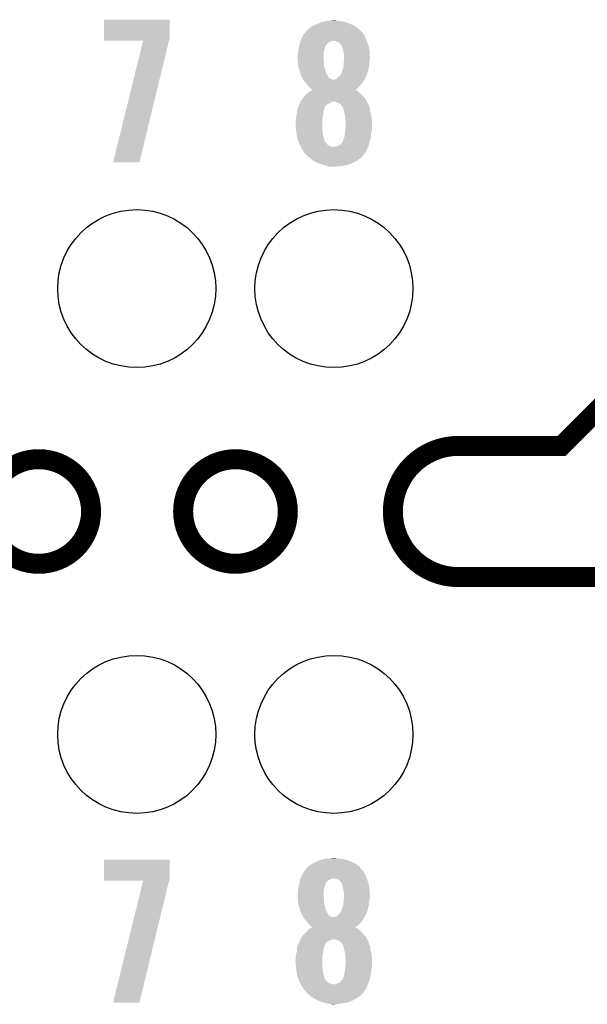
# Model space of a CAD drawing. Extents: x -0.05 to 0.95, y -0.15 to 1.54.
# Tile 24 of 26: x 0.56 to 0.73, y 0.83 to 1.13. Entities that reach past the tile are written whole.
import ezdxf

# ---------------------------------------------------------------- set-up
doc = ezdxf.new("R2010")
doc.units = 0
doc.layers.get('0').update_dxf_attribs({"linetype": 'CONTINUOUS'})
for name, color, linetype in [('ULTRASONIC_3_CLICK_V100_GKO', 5, 'CONTINUOUS'), ('ULTRASONIC_3_CLICK_V100_GTO', 14, 'CONTINUOUS'), ('ULTRASONIC_3_CLICK_V100_GTS', 12, 'CONTINUOUS')]:
    doc.layers.add(name, color=color, linetype=linetype)

# ---------------------------------------------------------------- blocks, each defined once
blk = doc.blocks.new('ROUND_23')
blk.add_circle((0, 0), 0.0237)

msp = doc.modelspace()

# ---------------------------------------------------------------- linework, layer by layer
at = {"layer": 'ULTRASONIC_3_CLICK_V100_GKO', "const_width": 0.006}
for points in [[(0.6941, 1), (0.725, 1), (0.785, 1.06)], [(0.6941, 0.9606), (0.8093, 0.9606)]]:
    msp.add_lwpolyline(points, dxfattribs=at)
msp.add_lwpolyline([(0.6941, 1, 1), (0.6941, 0.9606)], format="xyb", dxfattribs=at)
for points in [[(0.5525, 0.9803, 1), (0.5839, 0.9803, 1)], [(0.6115, 0.9803, 1), (0.6429, 0.9803, 1)]]:
    msp.add_lwpolyline(points, format="xyb", close=True, dxfattribs=at)
at = {"layer": 'ULTRASONIC_3_CLICK_V100_GTO'}
for points in [[(0.5878, 1.1226), (0.5878, 1.1279), (0.6075, 1.1226), (0.6075, 1.1279)], [(0.5878, 1.1279), (0.5878, 1.1279), (0.6075, 1.1279), (0.5878, 1.1279)], [(0.6498, 1.1257), (0.6507, 1.1262), (0.6635, 1.1257), (0.66257, 1.1262)], [(0.6507, 1.1262), (0.65118, 1.1264), (0.66257, 1.1262), (0.6622, 1.1264)], [(0.65118, 1.1264), (0.6519, 1.1267), (0.6622, 1.1264), (0.66142, 1.1267)], [(0.6519, 1.1267), (0.65242, 1.1269), (0.66142, 1.1267), (0.6609, 1.1269)], [(0.65242, 1.1269), (0.6532, 1.1272), (0.6609, 1.1269), (0.66, 1.1272)], [(0.6532, 1.1272), (0.65362, 1.1273), (0.66, 1.1272), (0.6597, 1.1273)], [(0.65362, 1.1273), (0.65448, 1.1275), (0.6597, 1.1273), (0.6585, 1.1275)], [(0.65448, 1.1275), (0.6549, 1.1276), (0.6585, 1.1275), (0.6576, 1.1276)], [(0.6549, 1.1276), (0.6567, 1.1277), (0.6576, 1.1276), (0.6572, 1.1277)], [(0.64725, 1.1227), (0.6477, 1.1236), (0.6661, 1.1227), (0.6656, 1.1236)], [(0.6477, 1.1236), (0.64825, 1.1242), (0.6656, 1.1236), (0.6651, 1.1242)], [(0.64825, 1.1242), (0.6487, 1.1247), (0.6651, 1.1242), (0.6646, 1.1247)], [(0.6487, 1.1247), (0.6488, 1.1249), (0.6646, 1.1247), (0.66438, 1.1249)], [(0.6488, 1.1249), (0.6492, 1.1252), (0.66438, 1.1249), (0.66405, 1.1252)], [(0.6492, 1.1252), (0.6498, 1.1257), (0.66405, 1.1252), (0.6635, 1.1257)], [(0.5878, 1.1216), (0.5878, 1.1226), (0.60726, 1.1216), (0.6075, 1.1226)], [(0.5905, 1.0851), (0.5995, 1.1216), (0.5984, 1.0851), (0.60726, 1.1216)], [(0.64629, 1.1199), (0.64634, 1.1201), (0.6542, 1.1199), (0.6543, 1.1201)], [(0.64634, 1.1201), (0.64636, 1.1202), (0.6543, 1.1201), (0.6543, 1.1202)], [(0.64636, 1.1202), (0.64648, 1.1207), (0.6543, 1.1202), (0.6547, 1.1207)], [(0.64648, 1.1207), (0.6465, 1.1208), (0.6547, 1.1207), (0.65483, 1.1208)], [(0.6465, 1.1208), (0.64668, 1.1213), (0.65483, 1.1208), (0.6555, 1.1213)], [(0.64668, 1.1213), (0.64671, 1.1214), (0.6555, 1.1213), (0.6558, 1.1214)], [(0.64671, 1.1214), (0.64675, 1.1215), (0.6558, 1.1214), (0.6562, 1.1215)], [(0.64675, 1.1215), (0.64679, 1.1216), (0.6562, 1.1215), (0.6565, 1.1216)], [(0.64679, 1.1216), (0.647, 1.1222), (0.66656, 1.1216), (0.66631, 1.1222)], [(0.647, 1.1222), (0.64725, 1.1227), (0.66631, 1.1222), (0.6661, 1.1227)], [(0.6572, 1.1215), (0.6567, 1.1216), (0.6666, 1.1215), (0.66656, 1.1216)], [(0.6577, 1.1213), (0.6572, 1.1215), (0.66667, 1.1213), (0.6666, 1.1215)], [(0.6584, 1.1209), (0.6577, 1.1213), (0.66681, 1.1209), (0.66667, 1.1213)], [(0.6588, 1.1204), (0.6584, 1.1209), (0.66699, 1.1204), (0.66681, 1.1209)], [(0.659, 1.1202), (0.6588, 1.1204), (0.66706, 1.1202), (0.66699, 1.1204)], [(0.65904, 1.1201), (0.659, 1.1202), (0.6671, 1.1201), (0.66706, 1.1202)], [(0.6592, 1.1197), (0.65904, 1.1201), (0.66717, 1.1197), (0.6671, 1.1201)], [(0.6458, 1.117), (0.64587, 1.1173), (0.6536, 1.117), (0.6536, 1.1173)], [(0.6458, 1.1165), (0.6458, 1.117), (0.6536, 1.1165), (0.6536, 1.117)], [(0.64587, 1.1173), (0.6459, 1.1174), (0.6536, 1.1173), (0.65361, 1.1174)], [(0.6459, 1.1174), (0.64598, 1.1181), (0.65361, 1.1174), (0.6537, 1.1181)], [(0.64598, 1.1181), (0.646, 1.1183), (0.6537, 1.1181), (0.65373, 1.1183)], [(0.646, 1.1183), (0.64607, 1.1187), (0.65373, 1.1183), (0.6538, 1.1187)], [(0.64607, 1.1187), (0.6462, 1.1195), (0.6538, 1.1187), (0.65407, 1.1195)], [(0.6462, 1.1195), (0.64629, 1.1199), (0.65407, 1.1195), (0.6542, 1.1199)], [(0.6594, 1.119), (0.6592, 1.1197), (0.66731, 1.119), (0.66717, 1.1197)], [(0.65953, 1.1185), (0.6594, 1.119), (0.6674, 1.1185), (0.66731, 1.119)], [(0.6597, 1.1178), (0.65953, 1.1185), (0.66744, 1.1178), (0.6674, 1.1185)], [(0.6597, 1.1167), (0.6597, 1.1178), (0.6675, 1.1167), (0.66744, 1.1178)], [(0.64585, 1.1159), (0.6458, 1.1165), (0.6536, 1.1159), (0.6536, 1.1165)], [(0.64588, 1.1155), (0.64585, 1.1159), (0.6537, 1.1155), (0.6536, 1.1159)], [(0.6459, 1.1153), (0.64588, 1.1155), (0.6537, 1.1153), (0.6537, 1.1155)], [(0.64598, 1.1144), (0.6459, 1.1153), (0.6537, 1.1144), (0.6537, 1.1153)], [(0.646, 1.1142), (0.64598, 1.1144), (0.65375, 1.1142), (0.6537, 1.1144)], [(0.64618, 1.1133), (0.646, 1.1142), (0.654, 1.1133), (0.65375, 1.1142)], [(0.65953, 1.1137), (0.6596, 1.1143), (0.6672, 1.1137), (0.66727, 1.1143)], [(0.6596, 1.1143), (0.65963, 1.1146), (0.66727, 1.1143), (0.6673, 1.1146)], [(0.65963, 1.1146), (0.6597, 1.1153), (0.6673, 1.1146), (0.66739, 1.1153)], [(0.6597, 1.1161), (0.6597, 1.1167), (0.6675, 1.1161), (0.6675, 1.1167)], [(0.6597, 1.1154), (0.6597, 1.1161), (0.6674, 1.1154), (0.6675, 1.1161)], [(0.6597, 1.1153), (0.6597, 1.1154), (0.66739, 1.1153), (0.6674, 1.1154)], [(0.6462, 1.1132), (0.64618, 1.1133), (0.65402, 1.1132), (0.654, 1.1133)], [(0.6465, 1.1123), (0.6462, 1.1132), (0.65423, 1.1123), (0.65402, 1.1132)], [(0.64659, 1.112), (0.6465, 1.1123), (0.6543, 1.112), (0.65423, 1.1123)], [(0.6467, 1.1116), (0.64659, 1.112), (0.65452, 1.1116), (0.6543, 1.112)], [(0.6469, 1.1111), (0.6467, 1.1116), (0.65479, 1.1111), (0.65452, 1.1116)], [(0.64697, 1.1109), (0.6469, 1.1111), (0.6549, 1.1109), (0.65479, 1.1111)], [(0.6582, 1.1108), (0.6585, 1.1111), (0.66634, 1.1108), (0.66648, 1.1111)], [(0.6585, 1.1111), (0.6588, 1.1115), (0.66648, 1.1111), (0.66666, 1.1115)], [(0.6588, 1.1115), (0.65885, 1.1116), (0.66666, 1.1115), (0.6667, 1.1116)], [(0.65885, 1.1116), (0.6591, 1.1121), (0.6667, 1.1116), (0.66684, 1.1121)], [(0.6591, 1.1121), (0.6592, 1.1127), (0.66684, 1.1121), (0.667, 1.1127)], [(0.6592, 1.1127), (0.6595, 1.1134), (0.667, 1.1127), (0.66714, 1.1134)], [(0.6595, 1.1134), (0.65953, 1.1137), (0.66714, 1.1134), (0.6672, 1.1137)], [(0.647, 1.1108), (0.64697, 1.1109), (0.65497, 1.1108), (0.6549, 1.1109)], [(0.6471, 1.1107), (0.647, 1.1108), (0.65505, 1.1107), (0.65497, 1.1108)], [(0.64721, 1.1105), (0.6471, 1.1107), (0.6552, 1.1105), (0.65505, 1.1107)], [(0.64738, 1.1102), (0.64721, 1.1105), (0.6557, 1.1102), (0.6552, 1.1105)], [(0.64749, 1.11), (0.64738, 1.1102), (0.6562, 1.11), (0.6557, 1.1102)], [(0.64754, 1.1099), (0.64749, 1.11), (0.6567, 1.1099), (0.6562, 1.11)], [(0.6476, 1.1098), (0.64754, 1.1099), (0.6658, 1.1098), (0.66586, 1.1099)], [(0.64796, 1.1093), (0.6476, 1.1098), (0.6655, 1.1093), (0.6658, 1.1098)], [(0.6481, 1.1091), (0.64796, 1.1093), (0.66537, 1.1091), (0.6655, 1.1093)], [(0.64844, 1.1087), (0.6481, 1.1091), (0.6651, 1.1087), (0.66537, 1.1091)], [(0.6487, 1.1084), (0.64844, 1.1087), (0.66484, 1.1084), (0.6651, 1.1087)], [(0.64903, 1.108), (0.6487, 1.1084), (0.6645, 1.108), (0.66484, 1.1084)], [(0.6569, 1.1099), (0.6572, 1.11), (0.66586, 1.1099), (0.66592, 1.11)], [(0.6572, 1.11), (0.6576, 1.1103), (0.66592, 1.11), (0.6661, 1.1103)], [(0.6576, 1.1103), (0.65796, 1.1106), (0.6661, 1.1103), (0.6662, 1.1106)], [(0.65796, 1.1106), (0.65808, 1.1107), (0.6662, 1.1106), (0.6663, 1.1107)], [(0.65808, 1.1107), (0.6582, 1.1108), (0.6663, 1.1107), (0.66634, 1.1108)], [(0.648, 1.1051), (0.6486, 1.1057), (0.6653, 1.1051), (0.6647, 1.1057)], [(0.6486, 1.1057), (0.64872, 1.1058), (0.6647, 1.1057), (0.6646, 1.1058)], [(0.64872, 1.1058), (0.6493, 1.1063), (0.6646, 1.1058), (0.664, 1.1063)], [(0.6492, 1.1078), (0.64903, 1.108), (0.6643, 1.1078), (0.6645, 1.108)], [(0.6496, 1.1074), (0.6492, 1.1078), (0.6639, 1.1074), (0.6643, 1.1078)], [(0.6493, 1.1063), (0.64984, 1.1066), (0.664, 1.1063), (0.6636, 1.1066)], [(0.6499, 1.1071), (0.6496, 1.1074), (0.6635, 1.1071), (0.6639, 1.1074)], [(0.64984, 1.1066), (0.6502, 1.1068), (0.6636, 1.1066), (0.6632, 1.1068)], [(0.6502, 1.1069), (0.6499, 1.1071), (0.66324, 1.1069), (0.6635, 1.1071)], [(0.6502, 1.1068), (0.6502, 1.1069), (0.6631, 1.1068), (0.66324, 1.1069)], [(0.6502, 1.1068), (0.6502, 1.1068), (0.6632, 1.1068), (0.6631, 1.1068)], [(0.64614, 1.102), (0.64646, 1.1028), (0.6542, 1.102), (0.6552, 1.1028)], [(0.64646, 1.1028), (0.6465, 1.1029), (0.6552, 1.1028), (0.6554, 1.1029)], [(0.6465, 1.1029), (0.6466, 1.103), (0.6554, 1.1029), (0.6556, 1.103)], [(0.6466, 1.103), (0.64667, 1.1032), (0.6556, 1.103), (0.6561, 1.1032)], [(0.64667, 1.1032), (0.6467, 1.1033), (0.6561, 1.1032), (0.6564, 1.1033)], [(0.6467, 1.1033), (0.647, 1.1038), (0.66665, 1.1033), (0.6664, 1.1038)], [(0.647, 1.1038), (0.6474, 1.1044), (0.6664, 1.1038), (0.66595, 1.1044)], [(0.6474, 1.1044), (0.64757, 1.1046), (0.66595, 1.1044), (0.6658, 1.1046)], [(0.64757, 1.1046), (0.648, 1.1051), (0.6658, 1.1046), (0.6653, 1.1051)], [(0.6574, 1.1032), (0.6567, 1.1033), (0.6667, 1.1032), (0.66665, 1.1033)], [(0.658, 1.1029), (0.6574, 1.1032), (0.66685, 1.1029), (0.6667, 1.1032)], [(0.65825, 1.1028), (0.658, 1.1029), (0.6669, 1.1028), (0.66685, 1.1029)], [(0.6585, 1.1027), (0.65825, 1.1028), (0.66702, 1.1027), (0.667, 1.1028)], [(0.65825, 1.1028), (0.65825, 1.1028), (0.667, 1.1028), (0.6669, 1.1028)], [(0.6589, 1.1023), (0.6585, 1.1027), (0.6671, 1.1023), (0.66702, 1.1027)], [(0.6592, 1.1019), (0.6589, 1.1023), (0.66726, 1.1019), (0.6671, 1.1023)], [(0.6454, 1.0988), (0.6455, 1.0993), (0.65339, 1.0988), (0.6535, 1.0993)], [(0.6455, 1.0993), (0.6456, 1.0998), (0.6535, 1.0993), (0.65357, 1.0998)], [(0.6456, 1.0998), (0.64562, 1.1), (0.65357, 1.0998), (0.6536, 1.1)], [(0.64562, 1.1), (0.64568, 1.1006), (0.6536, 1.1), (0.6537, 1.1006)], [(0.64568, 1.1006), (0.6457, 1.1008), (0.6537, 1.1006), (0.65375, 1.1008)], [(0.6457, 1.1008), (0.64577, 1.101), (0.65375, 1.1008), (0.6538, 1.101)], [(0.64577, 1.101), (0.64588, 1.1013), (0.6538, 1.101), (0.6539, 1.1013)], [(0.64588, 1.1013), (0.6461, 1.1019), (0.6539, 1.1013), (0.65416, 1.1019)], [(0.6461, 1.1019), (0.64614, 1.102), (0.65416, 1.1019), (0.6542, 1.102)], [(0.65925, 1.1018), (0.6592, 1.1019), (0.6673, 1.1018), (0.66726, 1.1019)], [(0.6593, 1.1017), (0.65925, 1.1018), (0.66734, 1.1017), (0.6673, 1.1018)], [(0.6595, 1.1014), (0.6593, 1.1017), (0.66745, 1.1014), (0.66734, 1.1017)], [(0.6595, 1.1013), (0.6595, 1.1014), (0.66749, 1.1013), (0.66745, 1.1014)], [(0.65959, 1.101), (0.6595, 1.1013), (0.6676, 1.101), (0.66749, 1.1013)], [(0.6597, 1.1006), (0.65959, 1.101), (0.66764, 1.1006), (0.6676, 1.101)], [(0.65985, 1.1), (0.6597, 1.1006), (0.6677, 1.1), (0.66764, 1.1006)], [(0.6599, 1.0998), (0.65985, 1.1), (0.66775, 1.0998), (0.6677, 1.1)], [(0.6601, 1.0989), (0.6599, 1.0998), (0.668, 1.0989), (0.66775, 1.0998)], [(0.6452, 1.0973), (0.64523, 1.0975), (0.6532, 1.0973), (0.6532, 1.0975)], [(0.6452, 1.0967), (0.6452, 1.0973), (0.6532, 1.0967), (0.6532, 1.0973)], [(0.64532, 1.0953), (0.6452, 1.0967), (0.6532, 1.0953), (0.6532, 1.0967)], [(0.64523, 1.0975), (0.6453, 1.0979), (0.6532, 1.0975), (0.65324, 1.0979)], [(0.6453, 1.0979), (0.64536, 1.0984), (0.65324, 1.0979), (0.6533, 1.0984)], [(0.64536, 1.0984), (0.6454, 1.0988), (0.6533, 1.0984), (0.65339, 1.0988)], [(0.6601, 1.0982), (0.6601, 1.0989), (0.66806, 1.0982), (0.668, 1.0989)], [(0.66016, 1.0977), (0.6601, 1.0982), (0.6681, 1.0977), (0.66806, 1.0982)], [(0.6602, 1.0974), (0.66016, 1.0977), (0.6681, 1.0974), (0.6681, 1.0977)], [(0.6602, 1.0953), (0.6602, 1.0974), (0.6681, 1.0953), (0.6681, 1.0974)], [(0.64537, 1.0947), (0.64532, 1.0953), (0.6533, 1.0947), (0.6532, 1.0953)], [(0.6454, 1.0944), (0.64537, 1.0947), (0.65334, 1.0944), (0.6533, 1.0947)], [(0.64548, 1.0939), (0.6454, 1.0944), (0.6534, 1.0939), (0.65334, 1.0944)], [(0.64558, 1.0932), (0.64548, 1.0939), (0.6535, 1.0932), (0.6534, 1.0939)], [(0.6599, 1.0929), (0.66, 1.0936), (0.6678, 1.0929), (0.6679, 1.0936)], [(0.66, 1.0936), (0.66009, 1.0943), (0.6679, 1.0936), (0.668, 1.0943)], [(0.66009, 1.0943), (0.6601, 1.0944), (0.668, 1.0943), (0.66802, 1.0944)], [(0.6601, 1.0944), (0.66014, 1.0948), (0.66802, 1.0944), (0.6681, 1.0948)], [(0.66014, 1.0948), (0.6602, 1.0953), (0.6681, 1.0948), (0.6681, 1.0953)], [(0.6457, 1.0924), (0.64558, 1.0932), (0.65368, 1.0924), (0.6535, 1.0932)], [(0.64574, 1.0923), (0.6457, 1.0924), (0.6537, 1.0923), (0.65368, 1.0924)], [(0.64598, 1.0916), (0.64574, 1.0923), (0.6539, 1.0916), (0.6537, 1.0923)], [(0.64602, 1.0915), (0.64598, 1.0916), (0.6539, 1.0915), (0.6539, 1.0916)], [(0.64609, 1.0913), (0.64602, 1.0915), (0.6541, 1.0913), (0.6539, 1.0915)], [(0.64619, 1.091), (0.64609, 1.0913), (0.6542, 1.091), (0.6541, 1.0913)], [(0.6463, 1.0907), (0.64619, 1.091), (0.6546, 1.0907), (0.6542, 1.091)], [(0.64651, 1.0903), (0.6463, 1.0907), (0.6549, 1.0903), (0.6546, 1.0907)], [(0.6583, 1.0902), (0.6587, 1.0905), (0.66712, 1.0902), (0.66722, 1.0905)], [(0.6587, 1.0905), (0.6592, 1.091), (0.66722, 1.0905), (0.66738, 1.091)], [(0.6592, 1.091), (0.6594, 1.0914), (0.66738, 1.091), (0.6675, 1.0914)], [(0.6594, 1.0914), (0.6595, 1.0916), (0.6675, 1.0914), (0.66754, 1.0916)], [(0.6595, 1.0917), (0.6596, 1.0919), (0.66756, 1.0917), (0.6676, 1.0919)], [(0.6595, 1.0916), (0.6595, 1.0917), (0.66754, 1.0916), (0.66756, 1.0917)], [(0.6596, 1.0919), (0.6597, 1.0923), (0.6676, 1.0919), (0.66768, 1.0923)], [(0.6597, 1.0923), (0.6599, 1.0929), (0.66768, 1.0923), (0.6678, 1.0929)], [(0.64667, 1.09), (0.64651, 1.0903), (0.6554, 1.09), (0.6549, 1.0903)], [(0.64678, 1.0898), (0.64667, 1.09), (0.656, 1.0898), (0.6554, 1.09)], [(0.6471, 1.0892), (0.64678, 1.0898), (0.66672, 1.0892), (0.667, 1.0898)], [(0.64678, 1.0898), (0.64678, 1.0898), (0.6574, 1.0898), (0.656, 1.0898)], [(0.64765, 1.0883), (0.6471, 1.0892), (0.6663, 1.0883), (0.66672, 1.0892)], [(0.6479, 1.0879), (0.64765, 1.0883), (0.66602, 1.0879), (0.6663, 1.0883)], [(0.6488, 1.087), (0.6479, 1.0879), (0.6654, 1.087), (0.66602, 1.0879)], [(0.6574, 1.0898), (0.6578, 1.09), (0.667, 1.0898), (0.66706, 1.09)], [(0.6578, 1.09), (0.6583, 1.0902), (0.66706, 1.09), (0.66712, 1.0902)], [(0.6489, 1.0869), (0.6488, 1.087), (0.6653, 1.0869), (0.6654, 1.087)], [(0.6494, 1.0865), (0.6489, 1.0869), (0.6649, 1.0865), (0.6653, 1.0869)], [(0.6499, 1.0861), (0.6494, 1.0865), (0.66434, 1.0861), (0.6649, 1.0865)], [(0.65004, 1.086), (0.6499, 1.0861), (0.6642, 1.086), (0.66434, 1.0861)], [(0.65086, 1.0854), (0.65004, 1.086), (0.6633, 1.0854), (0.6642, 1.086)], [(0.651, 1.0853), (0.65086, 1.0854), (0.6631, 1.0853), (0.6633, 1.0854)], [(0.6521, 1.0848), (0.651, 1.0853), (0.6621, 1.0848), (0.6631, 1.0853)], [(0.6531, 1.0844), (0.6521, 1.0848), (0.6609, 1.0844), (0.6621, 1.0848)], [(0.6536, 1.0843), (0.6531, 1.0844), (0.6606, 1.0843), (0.6609, 1.0844)], [(0.6541, 1.0842), (0.6536, 1.0843), (0.66015, 1.0842), (0.6606, 1.0843)], [(0.6549, 1.0839), (0.6541, 1.0842), (0.6588, 1.0839), (0.66015, 1.0842)], [(0.6557, 1.0838), (0.6549, 1.0839), (0.6567, 1.0838), (0.6588, 1.0839)], [(0.5878, 0.8704), (0.5878, 0.8758), (0.6075, 0.8704), (0.6075, 0.8758)], [(0.5878, 0.8758), (0.5878, 0.8758), (0.6075, 0.8758), (0.5878, 0.8758)], [(0.64995, 0.8744), (0.6507, 0.8749), (0.6635, 0.8744), (0.66257, 0.8749)], [(0.6507, 0.8749), (0.65118, 0.8751), (0.66257, 0.8749), (0.6622, 0.8751)], [(0.65118, 0.8751), (0.6519, 0.8754), (0.6622, 0.8751), (0.66142, 0.8754)], [(0.6519, 0.8754), (0.65242, 0.8756), (0.66142, 0.8754), (0.6609, 0.8756)], [(0.65242, 0.8756), (0.6532, 0.8759), (0.6609, 0.8756), (0.65993, 0.8759)], [(0.6532, 0.8759), (0.65377, 0.876), (0.65993, 0.8759), (0.6596, 0.876)], [(0.65377, 0.876), (0.65433, 0.8761), (0.6596, 0.876), (0.6585, 0.8761)], [(0.65433, 0.8761), (0.6549, 0.8762), (0.6585, 0.8761), (0.6576, 0.8762)], [(0.6549, 0.8762), (0.6567, 0.8763), (0.6576, 0.8762), (0.6572, 0.8763)], [(0.64722, 0.8713), (0.6477, 0.8722), (0.6661, 0.8713), (0.6656, 0.8722)], [(0.6477, 0.8722), (0.64828, 0.8729), (0.6656, 0.8722), (0.6651, 0.8729)], [(0.64828, 0.8729), (0.64853, 0.8732), (0.6651, 0.8729), (0.6647, 0.8732)], [(0.64853, 0.8732), (0.6487, 0.8734), (0.6647, 0.8732), (0.6646, 0.8734)], [(0.6487, 0.8734), (0.6488, 0.8736), (0.6646, 0.8734), (0.66438, 0.8736)], [(0.6488, 0.8736), (0.6492, 0.8739), (0.66438, 0.8736), (0.66405, 0.8739)], [(0.6492, 0.8739), (0.64995, 0.8744), (0.66405, 0.8739), (0.6635, 0.8744)], [(0.5878, 0.8695), (0.5878, 0.8704), (0.60728, 0.8695), (0.6075, 0.8704)], [(0.5905, 0.8329), (0.5995, 0.8695), (0.5984, 0.8329), (0.60728, 0.8695)], [(0.64633, 0.8687), (0.64635, 0.8688), (0.6543, 0.8687), (0.6543, 0.8688)], [(0.64635, 0.8688), (0.64646, 0.8693), (0.6543, 0.8688), (0.6547, 0.8693)], [(0.64646, 0.8693), (0.6465, 0.8695), (0.6547, 0.8693), (0.65497, 0.8695)], [(0.6465, 0.8695), (0.64664, 0.8699), (0.65497, 0.8695), (0.6555, 0.8699)], [(0.64664, 0.8699), (0.64671, 0.8701), (0.6555, 0.8699), (0.6558, 0.8701)], [(0.64671, 0.8701), (0.64675, 0.8702), (0.6562, 0.8701), (0.6565, 0.8702)], [(0.64671, 0.8701), (0.64671, 0.8701), (0.6558, 0.8701), (0.6562, 0.8701)], [(0.64675, 0.8702), (0.647, 0.8709), (0.66656, 0.8702), (0.66627, 0.8709)], [(0.647, 0.8709), (0.64722, 0.8713), (0.66627, 0.8709), (0.6661, 0.8713)], [(0.6572, 0.8701), (0.6567, 0.8702), (0.6666, 0.8701), (0.66656, 0.8702)], [(0.6577, 0.87), (0.6572, 0.8701), (0.66664, 0.87), (0.6666, 0.8701)], [(0.6584, 0.8696), (0.6577, 0.87), (0.66678, 0.8696), (0.66664, 0.87)], [(0.6588, 0.8691), (0.6584, 0.8696), (0.66696, 0.8691), (0.66678, 0.8696)], [(0.659, 0.8689), (0.6588, 0.8691), (0.66703, 0.8689), (0.66696, 0.8691)], [(0.659, 0.8688), (0.659, 0.8689), (0.66706, 0.8688), (0.66703, 0.8689)], [(0.65904, 0.8687), (0.659, 0.8688), (0.6671, 0.8687), (0.66706, 0.8688)], [(0.6458, 0.8656), (0.64588, 0.866), (0.6536, 0.8656), (0.6536, 0.866)], [(0.64588, 0.866), (0.6459, 0.8661), (0.6536, 0.866), (0.65361, 0.8661)], [(0.6459, 0.8661), (0.64597, 0.8667), (0.65361, 0.8661), (0.6537, 0.8667)], [(0.64597, 0.8667), (0.646, 0.867), (0.6537, 0.8667), (0.65375, 0.867)], [(0.646, 0.867), (0.64605, 0.8673), (0.65375, 0.867), (0.6538, 0.8673)], [(0.64605, 0.8673), (0.6462, 0.8681), (0.6538, 0.8673), (0.65407, 0.8681)], [(0.6462, 0.8681), (0.64622, 0.8682), (0.65407, 0.8681), (0.6541, 0.8682)], [(0.64622, 0.8682), (0.64631, 0.8686), (0.6541, 0.8682), (0.6542, 0.8686)], [(0.64631, 0.8686), (0.64633, 0.8687), (0.6542, 0.8686), (0.6543, 0.8687)], [(0.6592, 0.8683), (0.65904, 0.8687), (0.66717, 0.8683), (0.6671, 0.8687)], [(0.6594, 0.8676), (0.6592, 0.8683), (0.66731, 0.8676), (0.66717, 0.8683)], [(0.65949, 0.8671), (0.6594, 0.8676), (0.6674, 0.8671), (0.66731, 0.8676)], [(0.6596, 0.8665), (0.65949, 0.8671), (0.66743, 0.8665), (0.6674, 0.8671)], [(0.6597, 0.866), (0.6596, 0.8665), (0.66746, 0.866), (0.66743, 0.8665)], [(0.6597, 0.8653), (0.6597, 0.866), (0.6675, 0.8653), (0.66746, 0.866)], [(0.6458, 0.8651), (0.6458, 0.8656), (0.6536, 0.8651), (0.6536, 0.8656)], [(0.64584, 0.8646), (0.6458, 0.8651), (0.6536, 0.8646), (0.6536, 0.8651)], [(0.64588, 0.8641), (0.64584, 0.8646), (0.6537, 0.8641), (0.6536, 0.8646)], [(0.6459, 0.8639), (0.64588, 0.8641), (0.6537, 0.8639), (0.6537, 0.8641)], [(0.64597, 0.8631), (0.6459, 0.8639), (0.6537, 0.8631), (0.6537, 0.8639)], [(0.646, 0.8628), (0.64597, 0.8631), (0.65377, 0.8628), (0.6537, 0.8631)], [(0.65952, 0.8623), (0.6596, 0.863), (0.6672, 0.8623), (0.66728, 0.863)], [(0.6596, 0.863), (0.6597, 0.864), (0.66728, 0.863), (0.66739, 0.864)], [(0.6597, 0.8647), (0.6597, 0.8653), (0.6675, 0.8647), (0.6675, 0.8653)], [(0.6597, 0.8641), (0.6597, 0.8647), (0.6674, 0.8641), (0.6675, 0.8647)], [(0.6597, 0.864), (0.6597, 0.8641), (0.66739, 0.864), (0.6674, 0.8641)], [(0.64618, 0.8619), (0.646, 0.8628), (0.654, 0.8619), (0.65377, 0.8628)], [(0.6462, 0.8618), (0.64618, 0.8619), (0.65402, 0.8618), (0.654, 0.8619)], [(0.6465, 0.861), (0.6462, 0.8618), (0.65421, 0.861), (0.65402, 0.8618)], [(0.6466, 0.8606), (0.6465, 0.861), (0.6543, 0.8606), (0.65421, 0.861)], [(0.6467, 0.8602), (0.6466, 0.8606), (0.65454, 0.8602), (0.6543, 0.8606)], [(0.6469, 0.8597), (0.6467, 0.8602), (0.65484, 0.8597), (0.65454, 0.8602)], [(0.6585, 0.8597), (0.6588, 0.8601), (0.66648, 0.8597), (0.66666, 0.8601)], [(0.6588, 0.8601), (0.65885, 0.8602), (0.66666, 0.8601), (0.6667, 0.8602)], [(0.65885, 0.8602), (0.6591, 0.8607), (0.6667, 0.8602), (0.66684, 0.8607)], [(0.6591, 0.8607), (0.6592, 0.8613), (0.66684, 0.8607), (0.667, 0.8613)], [(0.6592, 0.8613), (0.6595, 0.8621), (0.667, 0.8613), (0.66716, 0.8621)], [(0.6595, 0.8621), (0.65952, 0.8623), (0.66716, 0.8621), (0.6672, 0.8623)], [(0.647, 0.8594), (0.6469, 0.8597), (0.65502, 0.8594), (0.65484, 0.8597)], [(0.6471, 0.8593), (0.647, 0.8594), (0.65508, 0.8593), (0.65502, 0.8594)], [(0.64722, 0.8591), (0.6471, 0.8593), (0.6552, 0.8591), (0.65508, 0.8593)], [(0.64741, 0.8588), (0.64722, 0.8591), (0.6557, 0.8588), (0.6552, 0.8591)], [(0.64754, 0.8586), (0.64741, 0.8588), (0.6562, 0.8586), (0.6557, 0.8588)], [(0.6476, 0.8585), (0.64754, 0.8586), (0.6658, 0.8585), (0.66587, 0.8586)], [(0.64754, 0.8586), (0.64754, 0.8586), (0.6572, 0.8586), (0.6562, 0.8586)], [(0.64798, 0.8579), (0.6476, 0.8585), (0.6655, 0.8579), (0.6658, 0.8585)], [(0.6481, 0.8577), (0.64798, 0.8579), (0.66537, 0.8577), (0.6655, 0.8579)], [(0.6485, 0.8573), (0.6481, 0.8577), (0.6651, 0.8573), (0.66537, 0.8577)], [(0.6487, 0.8571), (0.6485, 0.8573), (0.66493, 0.8571), (0.6651, 0.8573)], [(0.64912, 0.8566), (0.6487, 0.8571), (0.6645, 0.8566), (0.66493, 0.8571)], [(0.6572, 0.8586), (0.6576, 0.8589), (0.66587, 0.8586), (0.6661, 0.8589)], [(0.6576, 0.8589), (0.65796, 0.8592), (0.6661, 0.8589), (0.6662, 0.8592)], [(0.65796, 0.8592), (0.65808, 0.8593), (0.6662, 0.8592), (0.6663, 0.8593)], [(0.65808, 0.8593), (0.6582, 0.8594), (0.6663, 0.8593), (0.66634, 0.8594)], [(0.6582, 0.8594), (0.6585, 0.8597), (0.66634, 0.8594), (0.66648, 0.8597)], [(0.6475, 0.8532), (0.6483, 0.854), (0.6658, 0.8532), (0.6651, 0.854)], [(0.6483, 0.854), (0.6488, 0.8545), (0.6651, 0.854), (0.6646, 0.8545)], [(0.6488, 0.8545), (0.6493, 0.855), (0.6646, 0.8545), (0.664, 0.855)], [(0.6492, 0.8565), (0.64912, 0.8566), (0.66438, 0.8565), (0.6645, 0.8566)], [(0.6496, 0.8561), (0.6492, 0.8565), (0.6639, 0.8561), (0.66438, 0.8565)], [(0.6493, 0.855), (0.65002, 0.8554), (0.664, 0.855), (0.6632, 0.8554)], [(0.6499, 0.8557), (0.6496, 0.8561), (0.66337, 0.8557), (0.6639, 0.8561)], [(0.6502, 0.8556), (0.6499, 0.8557), (0.66323, 0.8556), (0.66337, 0.8557)], [(0.65002, 0.8554), (0.6502, 0.8555), (0.6632, 0.8554), (0.6631, 0.8555)], [(0.6502, 0.8555), (0.6502, 0.8556), (0.6631, 0.8555), (0.66323, 0.8556)], [(0.64614, 0.8507), (0.6463, 0.8511), (0.6542, 0.8507), (0.6547, 0.8511)], [(0.6463, 0.8511), (0.64642, 0.8514), (0.6547, 0.8511), (0.6552, 0.8514)], [(0.64642, 0.8514), (0.6465, 0.8516), (0.6552, 0.8514), (0.65547, 0.8516)], [(0.6465, 0.8516), (0.6466, 0.8517), (0.65547, 0.8516), (0.6556, 0.8517)], [(0.6466, 0.8517), (0.64663, 0.8518), (0.6556, 0.8517), (0.6561, 0.8518)], [(0.64663, 0.8518), (0.64667, 0.8519), (0.6561, 0.8518), (0.6564, 0.8519)], [(0.64667, 0.8519), (0.6467, 0.852), (0.6667, 0.8519), (0.66665, 0.852)], [(0.6467, 0.852), (0.647, 0.8525), (0.66665, 0.852), (0.6664, 0.8525)], [(0.647, 0.8525), (0.6474, 0.8531), (0.6664, 0.8525), (0.66589, 0.8531)], [(0.6474, 0.8531), (0.6475, 0.8532), (0.66589, 0.8531), (0.6658, 0.8532)], [(0.6574, 0.8518), (0.6567, 0.8519), (0.66675, 0.8518), (0.6667, 0.8519)], [(0.658, 0.8516), (0.6574, 0.8518), (0.66685, 0.8516), (0.66675, 0.8518)], [(0.65817, 0.8515), (0.658, 0.8516), (0.6669, 0.8515), (0.66685, 0.8516)], [(0.65833, 0.8514), (0.65817, 0.8515), (0.667, 0.8514), (0.6669, 0.8515)], [(0.6585, 0.8513), (0.65833, 0.8514), (0.66702, 0.8513), (0.667, 0.8514)], [(0.6589, 0.851), (0.6585, 0.8513), (0.6671, 0.851), (0.66702, 0.8513)], [(0.64551, 0.848), (0.6456, 0.8484), (0.6535, 0.848), (0.65356, 0.8484)], [(0.6456, 0.8484), (0.64563, 0.8487), (0.65356, 0.8484), (0.6536, 0.8487)], [(0.64563, 0.8487), (0.6457, 0.8495), (0.6536, 0.8487), (0.65376, 0.8495)], [(0.6457, 0.8495), (0.64577, 0.8497), (0.65376, 0.8495), (0.6538, 0.8497)], [(0.64577, 0.8497), (0.64585, 0.8499), (0.6538, 0.8497), (0.6539, 0.8499)], [(0.64585, 0.8499), (0.64588, 0.85), (0.6539, 0.8499), (0.6539, 0.85)], [(0.64588, 0.85), (0.6461, 0.8506), (0.6539, 0.85), (0.65416, 0.8506)], [(0.6461, 0.8506), (0.64614, 0.8507), (0.65416, 0.8506), (0.6542, 0.8507)], [(0.6591, 0.8506), (0.6589, 0.851), (0.66723, 0.8506), (0.6671, 0.851)], [(0.65923, 0.8504), (0.6591, 0.8506), (0.6673, 0.8504), (0.66723, 0.8506)], [(0.6593, 0.8503), (0.65923, 0.8504), (0.66734, 0.8503), (0.6673, 0.8504)], [(0.6595, 0.8501), (0.6593, 0.8503), (0.66743, 0.8501), (0.66734, 0.8503)], [(0.6595, 0.85), (0.6595, 0.8501), (0.66747, 0.85), (0.66743, 0.8501)], [(0.65958, 0.8497), (0.6595, 0.85), (0.6676, 0.8497), (0.66747, 0.85)], [(0.65982, 0.8487), (0.65958, 0.8497), (0.6677, 0.8487), (0.6676, 0.8497)], [(0.6601, 0.8476), (0.65982, 0.8487), (0.668, 0.8476), (0.6677, 0.8487)], [(0.6452, 0.8459), (0.64524, 0.8462), (0.6532, 0.8459), (0.6532, 0.8462)], [(0.6452, 0.8453), (0.6452, 0.8459), (0.6532, 0.8453), (0.6532, 0.8459)], [(0.64532, 0.844), (0.6452, 0.8453), (0.6532, 0.844), (0.6532, 0.8453)], [(0.64524, 0.8462), (0.6453, 0.8466), (0.6532, 0.8462), (0.65324, 0.8466)], [(0.6453, 0.8466), (0.64536, 0.8471), (0.65324, 0.8466), (0.6533, 0.8471)], [(0.64536, 0.8471), (0.6454, 0.8475), (0.6533, 0.8471), (0.65339, 0.8475)], [(0.6454, 0.8475), (0.64551, 0.848), (0.65339, 0.8475), (0.6535, 0.848)], [(0.6601, 0.8468), (0.6601, 0.8476), (0.66806, 0.8468), (0.668, 0.8476)], [(0.66017, 0.8463), (0.6601, 0.8468), (0.6681, 0.8463), (0.66806, 0.8468)], [(0.6602, 0.8461), (0.66017, 0.8463), (0.6681, 0.8461), (0.6681, 0.8463)], [(0.6602, 0.844), (0.6602, 0.8461), (0.6681, 0.844), (0.6681, 0.8461)], [(0.6454, 0.8431), (0.64532, 0.844), (0.65333, 0.8431), (0.6532, 0.844)], [(0.64548, 0.8426), (0.6454, 0.8431), (0.6534, 0.8426), (0.65333, 0.8431)], [(0.6456, 0.8418), (0.64548, 0.8426), (0.6535, 0.8418), (0.6534, 0.8426)], [(0.6599, 0.8416), (0.66, 0.8422), (0.6678, 0.8416), (0.66789, 0.8422)], [(0.66, 0.8422), (0.66008, 0.8429), (0.66789, 0.8422), (0.668, 0.8429)], [(0.66008, 0.8429), (0.66014, 0.8435), (0.668, 0.8429), (0.6681, 0.8435)], [(0.66014, 0.8435), (0.6602, 0.844), (0.6681, 0.8435), (0.6681, 0.844)], [(0.6457, 0.8411), (0.6456, 0.8418), (0.65368, 0.8411), (0.6535, 0.8418)], [(0.646, 0.8402), (0.6457, 0.8411), (0.6539, 0.8402), (0.65368, 0.8411)], [(0.64607, 0.84), (0.646, 0.8402), (0.6541, 0.84), (0.6539, 0.8402)], [(0.64617, 0.8397), (0.64607, 0.84), (0.6542, 0.8397), (0.6541, 0.84)], [(0.6463, 0.8393), (0.64617, 0.8397), (0.6546, 0.8393), (0.6542, 0.8397)], [(0.64646, 0.839), (0.6463, 0.8393), (0.6549, 0.839), (0.6546, 0.8393)], [(0.6587, 0.8392), (0.65942, 0.8401), (0.66722, 0.8392), (0.6675, 0.8401)], [(0.65942, 0.8401), (0.6595, 0.8402), (0.6675, 0.8401), (0.66752, 0.8402)], [(0.6595, 0.8403), (0.6596, 0.8406), (0.66754, 0.8403), (0.6676, 0.8406)], [(0.6595, 0.8402), (0.6595, 0.8403), (0.66752, 0.8402), (0.66754, 0.8403)], [(0.6596, 0.8406), (0.6597, 0.841), (0.6676, 0.8406), (0.66768, 0.841)], [(0.6597, 0.841), (0.6599, 0.8416), (0.66768, 0.841), (0.6678, 0.8416)], [(0.64662, 0.8387), (0.64646, 0.839), (0.6554, 0.8387), (0.6549, 0.839)], [(0.64673, 0.8385), (0.64662, 0.8387), (0.656, 0.8385), (0.6554, 0.8387)], [(0.64678, 0.8384), (0.64673, 0.8385), (0.6567, 0.8384), (0.656, 0.8385)], [(0.6471, 0.8378), (0.64678, 0.8384), (0.66667, 0.8378), (0.66695, 0.8384)], [(0.64763, 0.837), (0.6471, 0.8378), (0.6663, 0.837), (0.66667, 0.8378)], [(0.6479, 0.8366), (0.64763, 0.837), (0.66602, 0.8366), (0.6663, 0.837)], [(0.6488, 0.8357), (0.6479, 0.8366), (0.6654, 0.8357), (0.66602, 0.8366)], [(0.6571, 0.8384), (0.6574, 0.8385), (0.66695, 0.8384), (0.667, 0.8385)], [(0.6574, 0.8385), (0.6578, 0.8387), (0.667, 0.8385), (0.66706, 0.8387)], [(0.6578, 0.8387), (0.6583, 0.8388), (0.66706, 0.8387), (0.66709, 0.8388)], [(0.6583, 0.8388), (0.6587, 0.8392), (0.66709, 0.8388), (0.66722, 0.8392)], [(0.6489, 0.8356), (0.6488, 0.8357), (0.6653, 0.8356), (0.6654, 0.8357)], [(0.64934, 0.8352), (0.6489, 0.8356), (0.6649, 0.8352), (0.6653, 0.8356)], [(0.6499, 0.8347), (0.64934, 0.8352), (0.6642, 0.8347), (0.6649, 0.8352)], [(0.65084, 0.8341), (0.6499, 0.8347), (0.6633, 0.8341), (0.6642, 0.8347)], [(0.651, 0.834), (0.65084, 0.8341), (0.66313, 0.834), (0.6633, 0.8341)], [(0.6521, 0.8335), (0.651, 0.834), (0.66227, 0.8335), (0.66313, 0.834)], [(0.65235, 0.8334), (0.6521, 0.8335), (0.6621, 0.8334), (0.66227, 0.8335)], [(0.6531, 0.8331), (0.65235, 0.8334), (0.6612, 0.8331), (0.6621, 0.8334)], [(0.65377, 0.8329), (0.6531, 0.8331), (0.6606, 0.8329), (0.6612, 0.8331)], [(0.6541, 0.8328), (0.65377, 0.8329), (0.66, 0.8328), (0.6606, 0.8329)], [(0.6549, 0.8326), (0.6541, 0.8328), (0.6588, 0.8326), (0.66, 0.8328)], [(0.6557, 0.8325), (0.6549, 0.8326), (0.65775, 0.8325), (0.6588, 0.8326)], [(0.6562, 0.8324), (0.6557, 0.8325), (0.6567, 0.8324), (0.65775, 0.8325)]]:
    msp.add_solid(points, dxfattribs=at)

# ---------------------------------------------------------------- block references
at = {"layer": 'ULTRASONIC_3_CLICK_V100_GTS'}
for p in [(0.5976, 1.0472), (0.6567, 1.0472), (0.5976, 0.9134), (0.6567, 0.9134)]:
    msp.add_blockref('ROUND_23', p, dxfattribs=at)

doc.saveas('drawing.dxf')
